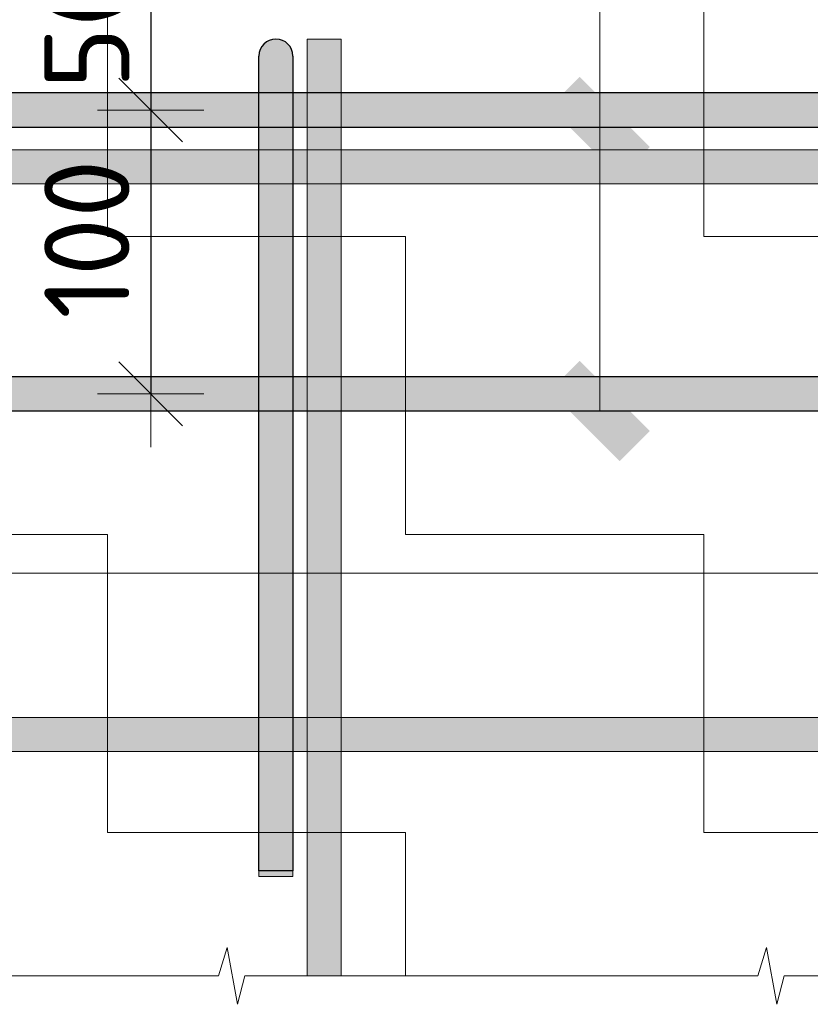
# Model space of a CAD drawing. Header units: metres. Extents: x -38 to 102, y -15 to 21.
# Tile 201 of 229: x 74.204 to 74.483, y 8.025 to 8.371. Entities that reach past the tile are written whole.
import ezdxf

# ---------------------------------------------------------------- set-up
doc = ezdxf.new("R2010")
doc.units = ezdxf.units.M
doc.header["$PDMODE"] = 65
for name, color, linetype, lineweight in [('XR$3$Размерная линия_ общее', 7, 'Continuous', 13), ('XR$4$Размерная линия_ общее', 7, 'Continuous', 13), ('XR$5$Текст_ примечание', 7, 'Continuous', 13), ('XR$6$Размерная линия_ общее', 7, 'Continuous', 13)]:
    doc.layers.add(name, color=color, linetype=linetype, lineweight=lineweight)
doc.styles.add('ISOCPEUR', font='txt')
doc.dimstyles.new('DIMSTYLE_17', dxfattribs={"dimtxt": 0.03, "dimasz": 0.0375, "dimexe": 0, "dimexo": 1e-06, "dimgap": 0.015, "dimtad": 2, "dimdec": 0, "dimlfac": 1000, "dimrnd": 1, "dimzin": 12, "dimdsep": 46, "dimtxsty": 'ISOCPEUR', "dimblk1": 'ALL_ML_STRICH', "dimblk2": 'ALL_ML_STRICH', "dimsah": 1, "dimcen": 0, "dimse1": 1, "dimse2": 1, "dimclrd": 7, "dimclre": 256, "dimclrt": 7, "dimadec": 0, "dimazin": 0, "dimtfac": 1, "dimtdec": 0, "dimtix": 1, "dimtmove": 2, "dimatfit": 3, "dimfxl": 0, "dimtvp": 1.2, "dimtzin": 0, "dimlwd": 0, "dimlwe": -3, "dimarcsym": 0})
doc.dimstyles.new('DIMSTYLE_18', dxfattribs={"dimtxt": 0.03, "dimasz": 0.0375, "dimexe": 0, "dimexo": 1e-06, "dimgap": 0.015, "dimtad": 2, "dimdec": 0, "dimlfac": 1000, "dimrnd": 1, "dimzin": 12, "dimdsep": 46, "dimtxsty": 'ISOCPEUR', "dimblk1": 'ALL_ML_STRICH', "dimblk2": 'ALL_ML_STRICH', "dimsah": 1, "dimcen": 0, "dimse1": 1, "dimse2": 1, "dimclrd": 7, "dimclre": 256, "dimclrt": 7, "dimadec": 0, "dimazin": 0, "dimtfac": 1, "dimtdec": 0, "dimtix": 1, "dimtmove": 2, "dimatfit": 3, "dimfxl": 0, "dimtzin": 0, "dimlwd": 0, "dimlwe": -3, "dimarcsym": 0})
doc.dimstyles.new('DIMSTYLE_19', dxfattribs={"dimtxt": 0.03, "dimasz": 0.0375, "dimexe": 0, "dimexo": 1e-06, "dimgap": 0.015, "dimtad": 2, "dimdec": 0, "dimlfac": 1000, "dimrnd": 1, "dimzin": 12, "dimdsep": 46, "dimtxsty": 'ISOCPEUR', "dimblk1": 'ALL_ML_STRICH', "dimblk2": 'ALL_ML_STRICH', "dimsah": 1, "dimcen": 0, "dimse1": 1, "dimse2": 1, "dimclrd": 7, "dimclre": 256, "dimclrt": 7, "dimadec": 0, "dimazin": 0, "dimtfac": 1, "dimtdec": 0, "dimtix": 1, "dimtmove": 2, "dimatfit": 3, "dimfxl": 0, "dimtvp": 1.2, "dimtzin": 0, "dimlwd": 0, "dimlwe": -3, "dimarcsym": 0})
doc.dimstyles.new('DIMSTYLE_20', dxfattribs={"dimtxt": 0.03, "dimasz": 0.0375, "dimexe": 0, "dimexo": 1e-06, "dimgap": 0.015, "dimtad": 2, "dimdec": 0, "dimlfac": 1000, "dimrnd": 1, "dimzin": 12, "dimdsep": 46, "dimtxsty": 'ISOCPEUR', "dimblk1": 'ALL_ML_STRICH', "dimblk2": 'ALL_ML_STRICH', "dimsah": 1, "dimcen": 0, "dimse1": 1, "dimse2": 1, "dimclrd": 7, "dimclre": 256, "dimclrt": 7, "dimadec": 0, "dimazin": 0, "dimtfac": 1, "dimtdec": 0, "dimtix": 1, "dimtmove": 2, "dimatfit": 3, "dimfxl": 0, "dimtzin": 0, "dimlwd": 0, "dimlwe": -3, "dimarcsym": 0})
pattern_1 = [(0, (0.21, 0.21), (0.105, 0.105), [0.105, -0.105]), (90, (0.21, 0.21), (-0.105, 0.105), [0.105, -0.105])]

# ---------------------------------------------------------------- blocks, each defined once
blk = doc.blocks.new('ЭЛЕМЕНТ_УЗОРА_6')
at = {"color": 7, "linetype": 'Continuous', "lineweight": 13, "transparency": 33554687}
for points in [[(74.37638, 8.0346), (74.28347, 8.0346), (74.28081, 8.0246), (74.2772, 8.0446), (74.27416, 8.0346), (74.18638, 8.0346)], [(74.56638, 8.0346), (74.47347, 8.0346), (74.47081, 8.0246), (74.4672, 8.0446), (74.46416, 8.0346), (74.37638, 8.0346)]]:
    blk.add_lwpolyline(points, dxfattribs=at)
blk = doc.blocks.new('СЛОЖНЫЙ_ОБЪЕКТ_14')
at = {"linetype": 'Continuous', "lineweight": 13, "transparency": 33554687}
blk.add_hatch(color=7, dxfattribs=at).paths.add_polyline_path([(73.80638, 8.3256), (74.75638, 8.3256), (74.75638, 8.3136), (73.80638, 8.3136)], flags=16)
at = {"color": 7, "linetype": 'Continuous', "lineweight": 13, "transparency": 33554687}
blk.add_lwpolyline([(73.80638, 8.3256), (74.75638, 8.3256), (74.75638, 8.3136), (73.80638, 8.3136), (73.80638, 8.3256)], close=True, dxfattribs=at)
blk = doc.blocks.new('СЛОЖНЫЙ_ОБЪЕКТ_15')
at = {"linetype": 'Continuous', "lineweight": 13, "transparency": 33554687}
blk.add_hatch(color=7, dxfattribs=at).paths.add_polyline_path([(73.80638, 8.1256), (74.75638, 8.1256), (74.75638, 8.1136), (73.80638, 8.1136)], flags=16)
at = {"color": 7, "linetype": 'Continuous', "lineweight": 13, "transparency": 33554687}
blk.add_lwpolyline([(73.80638, 8.1256), (74.75638, 8.1256), (74.75638, 8.1136), (73.80638, 8.1136), (73.80638, 8.1256)], close=True, dxfattribs=at)
blk = doc.blocks.new('СЛОЖНЫЙ_ОБЪЕКТ_16')
at = {"linetype": 'Continuous', "lineweight": 25, "transparency": 33554687}
blk.add_hatch(color=8, dxfattribs=at).paths.add_polyline_path([(73.85638, 8.3336), (74.75638, 8.3336), (74.75638, 8.3456), (73.85638, 8.3456)])
at = {"color": 7, "linetype": 'Continuous', "lineweight": 25, "transparency": 33554687}
blk.add_line((73.85638, 8.3336), (74.75638, 8.3336), dxfattribs=at)
blk.add_lwpolyline([(74.75638, 8.3456), (73.85638, 8.3456), (73.85638, 8.3336)], dxfattribs=at)
blk = doc.blocks.new('СЛОЖНЫЙ_ОБЪЕКТ_20')
at = {"linetype": 'Continuous', "lineweight": 13, "true_color": 0xc5c5c5, "transparency": 33554687}
for points in [[(74.2889, 8.36104), (74.28953, 8.36213), (74.29036, 8.36306), (74.29138, 8.3638), (74.29253, 8.36431), (74.29375, 8.36457), (74.29501, 8.36457), (74.29623, 8.36431), (74.29738, 8.3638), (74.29839, 8.36306), (74.29923, 8.36213), (74.29986, 8.36104), (74.30025, 8.35985), (74.30038, 8.3586), (74.30038, 8.0716), (74.28838, 8.0716), (74.28838, 8.3586), (74.28851, 8.35985)], [(74.28838, 8.0716), (74.30038, 8.0716), (74.30038, 8.0696), (74.28838, 8.0696)]]:
    blk.add_hatch(color=9, dxfattribs=at).paths.add_polyline_path(points, flags=16)
at = {"color": 7, "linetype": 'Continuous', "lineweight": 25, "transparency": 33554687}
blk.add_lwpolyline([(74.30038, 8.3586), (74.30038, 8.0716), (74.28838, 8.0716), (74.28838, 8.3586)], dxfattribs=at)
at = {"color": 7, "linetype": 'Continuous', "lineweight": 13, "transparency": 33554687}
blk.add_lwpolyline([(74.28838, 8.0716), (74.30038, 8.0716), (74.30038, 8.0696), (74.28838, 8.0696), (74.28838, 8.0716)], close=True, dxfattribs=at)
at = {"color": 7, "linetype": 'Continuous', "lineweight": 25, "transparency": 33554687}
blk.add_arc((74.29438, 8.3586), 0.006, 0, 180, dxfattribs=at)
blk = doc.blocks.new('СЛОЖНЫЙ_ОБЪЕКТ_22')
at = {"linetype": 'Continuous', "lineweight": 13, "transparency": 33554687}
blk.add_hatch(color=7, dxfattribs=at).paths.add_polyline_path([(74.31738, 8.0346), (74.31738, 8.3646), (74.30538, 8.3646), (74.30538, 8.0346)])
at = {"color": 7, "linetype": 'Continuous', "lineweight": 13, "transparency": 33554687}
blk.add_lwpolyline([(74.31738, 8.0346), (74.31738, 8.3646), (74.30538, 8.3646), (74.30538, 8.0346), (74.31738, 8.0346)], close=True, dxfattribs=at)
blk = doc.blocks.new('СЛОЖНЫЙ_ОБЪЕКТ_27')
at = {"linetype": 'Continuous', "lineweight": 25, "transparency": 33554687}
blk.add_hatch(color=8, dxfattribs=at).paths.add_polyline_path([(73.85638, 8.2336), (74.75638, 8.2336), (74.75638, 8.2456), (73.85638, 8.2456)])
at = {"color": 7, "linetype": 'Continuous', "lineweight": 25, "transparency": 33554687}
blk.add_line((73.85638, 8.2336), (74.75638, 8.2336), dxfattribs=at)
blk.add_lwpolyline([(74.75638, 8.2456), (73.85638, 8.2456), (73.85638, 8.2336)], dxfattribs=at)
blk = doc.blocks.new('ALL_ML_STRICH')
at = {"color": 0, "linetype": 'ByBlock', "lineweight": -2}
for p, q in [((0, -0.5), (0, 0.5)), ((-0.3, -0.3), (0.3, 0.3)), ((-1, 0), (0.5, 0))]:
    blk.add_line(p, q, dxfattribs=at)
blk = doc.blocks.new('*D131')
at = {"layer": 'DEFPOINTS', "color": 7, "linetype": 'Continuous', "lineweight": 13, "transparency": 33554687}
for p in [(74.22364, 8.3896), (74.25028, 8.3896), (74.22137, 8.3396)]:
    blk.add_point(p, dxfattribs=at)
at = {"layer": 'XR$3$Размерная линия_ общее', "color": 7, "linetype": 'Continuous', "lineweight": -2, "transparency": 33554687}
blk.add_line((74.25028, 8.3896), (74.25028, 8.3396), dxfattribs=at)
at = {"layer": 'XR$3$Размерная линия_ общее', "color": 7, "linetype": 'Continuous', "lineweight": 13, "transparency": 33554687, "xscale": 0.0375, "yscale": 0.0375, "zscale": 0.0375}
for p, rotation in [((74.25028, 8.3896), 90), ((74.25028, 8.3396), 270)]:
    blk.add_blockref('ALL_ML_STRICH', p, dxfattribs=dict(at, rotation=rotation))
at = {"layer": 'XR$3$Размерная линия_ общее', "color": 7, "linetype": 'Continuous', "lineweight": 13, "transparency": 33554687, "insert": (74.22778, 8.36822), "char_height": 0.03, "width": 0.06, "attachment_point": 5, "rotation": 90, "style": 'ISOCPEUR'}
blk.add_mtext('\\A1;{50}', dxfattribs=at)
blk = doc.blocks.new('*D132')
at = {"layer": 'DEFPOINTS', "color": 7, "linetype": 'Continuous', "lineweight": 13, "transparency": 33554687}
for p in [(74.22137, 8.3396), (74.25028, 8.3396), (74.22364, 8.2396)]:
    blk.add_point(p, dxfattribs=at)
at = {"layer": 'XR$3$Размерная линия_ общее', "color": 7, "linetype": 'Continuous', "lineweight": -2, "transparency": 33554687}
blk.add_line((74.25028, 8.3396), (74.25028, 8.2396), dxfattribs=at)
at = {"layer": 'XR$3$Размерная линия_ общее', "color": 7, "linetype": 'Continuous', "lineweight": 13, "transparency": 33554687, "xscale": 0.0375, "yscale": 0.0375, "zscale": 0.0375}
for p, rotation in [((74.25028, 8.3396), 90), ((74.25028, 8.2396), 270)]:
    blk.add_blockref('ALL_ML_STRICH', p, dxfattribs=dict(at, rotation=rotation))
at = {"layer": 'XR$3$Размерная линия_ общее', "color": 7, "linetype": 'Continuous', "lineweight": 13, "transparency": 33554687, "insert": (74.22778, 8.2941), "char_height": 0.03, "width": 0.09, "attachment_point": 5, "rotation": 90, "style": 'ISOCPEUR'}
blk.add_mtext('\\A1;{100}', dxfattribs=at)
blk = doc.blocks.new('ЭЛЕМЕНТ_УЗОРА_13')
at = {"color": 7, "linetype": 'Continuous', "lineweight": 13, "transparency": 33554687}
for points in [[(74.37638, 8.0346), (74.28347, 8.0346), (74.28081, 8.0246), (74.2772, 8.0446), (74.27416, 8.0346), (74.18638, 8.0346)], [(74.56638, 8.0346), (74.47347, 8.0346), (74.47081, 8.0246), (74.4672, 8.0446), (74.46416, 8.0346), (74.37638, 8.0346)]]:
    blk.add_lwpolyline(points, dxfattribs=at)
blk = doc.blocks.new('СЛОЖНЫЙ_ОБЪЕКТ_42')
at = {"linetype": 'Continuous', "lineweight": 13, "transparency": 33554687}
blk.add_hatch(color=7, dxfattribs=at).paths.add_polyline_path([(73.80638, 8.3256), (74.75638, 8.3256), (74.75638, 8.3136), (73.80638, 8.3136)], flags=16)
at = {"color": 7, "linetype": 'Continuous', "lineweight": 13, "transparency": 33554687}
blk.add_lwpolyline([(73.80638, 8.3256), (74.75638, 8.3256), (74.75638, 8.3136), (73.80638, 8.3136), (73.80638, 8.3256)], close=True, dxfattribs=at)
blk = doc.blocks.new('СЛОЖНЫЙ_ОБЪЕКТ_43')
at = {"linetype": 'Continuous', "lineweight": 13, "transparency": 33554687}
blk.add_hatch(color=7, dxfattribs=at).paths.add_polyline_path([(73.80638, 8.1256), (74.75638, 8.1256), (74.75638, 8.1136), (73.80638, 8.1136)], flags=16)
at = {"color": 7, "linetype": 'Continuous', "lineweight": 13, "transparency": 33554687}
blk.add_lwpolyline([(73.80638, 8.1256), (74.75638, 8.1256), (74.75638, 8.1136), (73.80638, 8.1136), (73.80638, 8.1256)], close=True, dxfattribs=at)
blk = doc.blocks.new('СЛОЖНЫЙ_ОБЪЕКТ_44')
at = {"linetype": 'Continuous', "lineweight": 25, "transparency": 33554687}
blk.add_hatch(color=8, dxfattribs=at).paths.add_polyline_path([(73.85638, 8.3336), (74.75638, 8.3336), (74.75638, 8.3456), (73.85638, 8.3456)])
at = {"color": 7, "linetype": 'Continuous', "lineweight": 25, "transparency": 33554687}
blk.add_line((73.85638, 8.3336), (74.75638, 8.3336), dxfattribs=at)
blk.add_lwpolyline([(74.75638, 8.3456), (73.85638, 8.3456), (73.85638, 8.3336)], dxfattribs=at)
blk = doc.blocks.new('СЛОЖНЫЙ_ОБЪЕКТ_48')
at = {"linetype": 'Continuous', "lineweight": 13, "true_color": 0xc5c5c5, "transparency": 33554687}
for points in [[(74.2889, 8.36104), (74.28953, 8.36213), (74.29036, 8.36306), (74.29138, 8.3638), (74.29253, 8.36431), (74.29375, 8.36457), (74.29501, 8.36457), (74.29623, 8.36431), (74.29738, 8.3638), (74.29839, 8.36306), (74.29923, 8.36213), (74.29986, 8.36104), (74.30025, 8.35985), (74.30038, 8.3586), (74.30038, 8.0716), (74.28838, 8.0716), (74.28838, 8.3586), (74.28851, 8.35985)], [(74.28838, 8.0716), (74.30038, 8.0716), (74.30038, 8.0696), (74.28838, 8.0696)]]:
    blk.add_hatch(color=9, dxfattribs=at).paths.add_polyline_path(points, flags=16)
at = {"color": 7, "linetype": 'Continuous', "lineweight": 25, "transparency": 33554687}
blk.add_lwpolyline([(74.30038, 8.3586), (74.30038, 8.0716), (74.28838, 8.0716), (74.28838, 8.3586)], dxfattribs=at)
at = {"color": 7, "linetype": 'Continuous', "lineweight": 13, "transparency": 33554687}
blk.add_lwpolyline([(74.28838, 8.0716), (74.30038, 8.0716), (74.30038, 8.0696), (74.28838, 8.0696), (74.28838, 8.0716)], close=True, dxfattribs=at)
at = {"color": 7, "linetype": 'Continuous', "lineweight": 25, "transparency": 33554687}
blk.add_arc((74.29438, 8.3586), 0.006, 0, 180, dxfattribs=at)
blk = doc.blocks.new('СЛОЖНЫЙ_ОБЪЕКТ_50')
at = {"linetype": 'Continuous', "lineweight": 13, "transparency": 33554687}
blk.add_hatch(color=7, dxfattribs=at).paths.add_polyline_path([(74.31738, 8.0346), (74.31738, 8.3646), (74.30538, 8.3646), (74.30538, 8.0346)])
at = {"color": 7, "linetype": 'Continuous', "lineweight": 13, "transparency": 33554687}
blk.add_lwpolyline([(74.31738, 8.0346), (74.31738, 8.3646), (74.30538, 8.3646), (74.30538, 8.0346), (74.31738, 8.0346)], close=True, dxfattribs=at)
blk = doc.blocks.new('СЛОЖНЫЙ_ОБЪЕКТ_55')
at = {"linetype": 'Continuous', "lineweight": 25, "transparency": 33554687}
blk.add_hatch(color=8, dxfattribs=at).paths.add_polyline_path([(73.85638, 8.2336), (74.75638, 8.2336), (74.75638, 8.2456), (73.85638, 8.2456)])
at = {"color": 7, "linetype": 'Continuous', "lineweight": 25, "transparency": 33554687}
blk.add_line((73.85638, 8.2336), (74.75638, 8.2336), dxfattribs=at)
blk.add_lwpolyline([(74.75638, 8.2456), (73.85638, 8.2456), (73.85638, 8.2336)], dxfattribs=at)
blk = doc.blocks.new('*D273')
at = {"layer": 'DEFPOINTS', "color": 7, "linetype": 'Continuous', "lineweight": 13, "transparency": 33554687}
for p in [(74.22364, 8.3896), (74.25028, 8.3896), (74.22137, 8.3396)]:
    blk.add_point(p, dxfattribs=at)
at = {"layer": 'XR$4$Размерная линия_ общее', "color": 7, "linetype": 'Continuous', "lineweight": -2, "transparency": 33554687}
blk.add_line((74.25028, 8.3896), (74.25028, 8.3396), dxfattribs=at)
at = {"layer": 'XR$4$Размерная линия_ общее', "color": 7, "linetype": 'Continuous', "lineweight": 13, "transparency": 33554687, "xscale": 0.0375, "yscale": 0.0375, "zscale": 0.0375}
for p, rotation in [((74.25028, 8.3896), 90), ((74.25028, 8.3396), 270)]:
    blk.add_blockref('ALL_ML_STRICH', p, dxfattribs=dict(at, rotation=rotation))
at = {"layer": 'XR$4$Размерная линия_ общее', "color": 7, "linetype": 'Continuous', "lineweight": 13, "transparency": 33554687, "insert": (74.22778, 8.36822), "char_height": 0.03, "width": 0.06, "attachment_point": 5, "rotation": 90, "style": 'ISOCPEUR'}
blk.add_mtext('\\A1;{50}', dxfattribs=at)
blk = doc.blocks.new('*D274')
at = {"layer": 'DEFPOINTS', "color": 7, "linetype": 'Continuous', "lineweight": 13, "transparency": 33554687}
for p in [(74.22137, 8.3396), (74.25028, 8.3396), (74.22364, 8.2396)]:
    blk.add_point(p, dxfattribs=at)
at = {"layer": 'XR$4$Размерная линия_ общее', "color": 7, "linetype": 'Continuous', "lineweight": -2, "transparency": 33554687}
blk.add_line((74.25028, 8.3396), (74.25028, 8.2396), dxfattribs=at)
at = {"layer": 'XR$4$Размерная линия_ общее', "color": 7, "linetype": 'Continuous', "lineweight": 13, "transparency": 33554687, "xscale": 0.0375, "yscale": 0.0375, "zscale": 0.0375}
for p, rotation in [((74.25028, 8.3396), 90), ((74.25028, 8.2396), 270)]:
    blk.add_blockref('ALL_ML_STRICH', p, dxfattribs=dict(at, rotation=rotation))
at = {"layer": 'XR$4$Размерная линия_ общее', "color": 7, "linetype": 'Continuous', "lineweight": 13, "transparency": 33554687, "insert": (74.22778, 8.2941), "char_height": 0.03, "width": 0.09, "attachment_point": 5, "rotation": 90, "style": 'ISOCPEUR'}
blk.add_mtext('\\A1;{100}', dxfattribs=at)
blk = doc.blocks.new('ЭЛЕМЕНТ_УЗОРА_33')
at = {"color": 7, "linetype": 'Continuous', "lineweight": 13, "transparency": 33554687}
for points in [[(74.37638, 8.0346), (74.28347, 8.0346), (74.28081, 8.0246), (74.2772, 8.0446), (74.27416, 8.0346), (74.18638, 8.0346)], [(74.56638, 8.0346), (74.47347, 8.0346), (74.47081, 8.0246), (74.4672, 8.0446), (74.46416, 8.0346), (74.37638, 8.0346)]]:
    blk.add_lwpolyline(points, dxfattribs=at)
blk = doc.blocks.new('СЛОЖНЫЙ_ОБЪЕКТ_95')
at = {"linetype": 'Continuous', "lineweight": 13, "transparency": 33554687}
blk.add_hatch(color=7, dxfattribs=at).paths.add_polyline_path([(73.80638, 8.3256), (74.75638, 8.3256), (74.75638, 8.3136), (73.80638, 8.3136)], flags=16)
at = {"color": 7, "linetype": 'Continuous', "lineweight": 13, "transparency": 33554687}
blk.add_lwpolyline([(73.80638, 8.3256), (74.75638, 8.3256), (74.75638, 8.3136), (73.80638, 8.3136), (73.80638, 8.3256)], close=True, dxfattribs=at)
blk = doc.blocks.new('СЛОЖНЫЙ_ОБЪЕКТ_96')
at = {"linetype": 'Continuous', "lineweight": 13, "transparency": 33554687}
blk.add_hatch(color=7, dxfattribs=at).paths.add_polyline_path([(73.80638, 8.1256), (74.75638, 8.1256), (74.75638, 8.1136), (73.80638, 8.1136)], flags=16)
at = {"color": 7, "linetype": 'Continuous', "lineweight": 13, "transparency": 33554687}
blk.add_lwpolyline([(73.80638, 8.1256), (74.75638, 8.1256), (74.75638, 8.1136), (73.80638, 8.1136), (73.80638, 8.1256)], close=True, dxfattribs=at)
blk = doc.blocks.new('СЛОЖНЫЙ_ОБЪЕКТ_97')
at = {"linetype": 'Continuous', "lineweight": 25, "transparency": 33554687}
blk.add_hatch(color=8, dxfattribs=at).paths.add_polyline_path([(73.85638, 8.3336), (74.75638, 8.3336), (74.75638, 8.3456), (73.85638, 8.3456)])
at = {"color": 7, "linetype": 'Continuous', "lineweight": 25, "transparency": 33554687}
blk.add_line((73.85638, 8.3336), (74.75638, 8.3336), dxfattribs=at)
blk.add_lwpolyline([(74.75638, 8.3456), (73.85638, 8.3456), (73.85638, 8.3336)], dxfattribs=at)
blk = doc.blocks.new('СЛОЖНЫЙ_ОБЪЕКТ_101')
at = {"linetype": 'Continuous', "lineweight": 13, "true_color": 0xc5c5c5, "transparency": 33554687}
for points in [[(74.2889, 8.36104), (74.28953, 8.36213), (74.29036, 8.36306), (74.29138, 8.3638), (74.29253, 8.36431), (74.29375, 8.36457), (74.29501, 8.36457), (74.29623, 8.36431), (74.29738, 8.3638), (74.29839, 8.36306), (74.29923, 8.36213), (74.29986, 8.36104), (74.30025, 8.35985), (74.30038, 8.3586), (74.30038, 8.0716), (74.28838, 8.0716), (74.28838, 8.3586), (74.28851, 8.35985)], [(74.28838, 8.0716), (74.30038, 8.0716), (74.30038, 8.0696), (74.28838, 8.0696)]]:
    blk.add_hatch(color=9, dxfattribs=at).paths.add_polyline_path(points, flags=16)
at = {"color": 7, "linetype": 'Continuous', "lineweight": 25, "transparency": 33554687}
blk.add_lwpolyline([(74.30038, 8.3586), (74.30038, 8.0716), (74.28838, 8.0716), (74.28838, 8.3586)], dxfattribs=at)
at = {"color": 7, "linetype": 'Continuous', "lineweight": 13, "transparency": 33554687}
blk.add_lwpolyline([(74.28838, 8.0716), (74.30038, 8.0716), (74.30038, 8.0696), (74.28838, 8.0696), (74.28838, 8.0716)], close=True, dxfattribs=at)
at = {"color": 7, "linetype": 'Continuous', "lineweight": 25, "transparency": 33554687}
blk.add_arc((74.29438, 8.3586), 0.006, 0, 180, dxfattribs=at)
blk = doc.blocks.new('СЛОЖНЫЙ_ОБЪЕКТ_103')
at = {"linetype": 'Continuous', "lineweight": 13, "transparency": 33554687}
blk.add_hatch(color=7, dxfattribs=at).paths.add_polyline_path([(74.31738, 8.0346), (74.31738, 8.3646), (74.30538, 8.3646), (74.30538, 8.0346)])
at = {"color": 7, "linetype": 'Continuous', "lineweight": 13, "transparency": 33554687}
blk.add_lwpolyline([(74.31738, 8.0346), (74.31738, 8.3646), (74.30538, 8.3646), (74.30538, 8.0346), (74.31738, 8.0346)], close=True, dxfattribs=at)
blk = doc.blocks.new('СЛОЖНЫЙ_ОБЪЕКТ_108')
at = {"linetype": 'Continuous', "lineweight": 25, "transparency": 33554687}
blk.add_hatch(color=8, dxfattribs=at).paths.add_polyline_path([(73.85638, 8.2336), (74.75638, 8.2336), (74.75638, 8.2456), (73.85638, 8.2456)])
at = {"color": 7, "linetype": 'Continuous', "lineweight": 25, "transparency": 33554687}
blk.add_line((73.85638, 8.2336), (74.75638, 8.2336), dxfattribs=at)
blk.add_lwpolyline([(74.75638, 8.2456), (73.85638, 8.2456), (73.85638, 8.2336)], dxfattribs=at)
blk = doc.blocks.new('*D678')
at = {"layer": 'DEFPOINTS', "color": 7, "linetype": 'Continuous', "lineweight": 13, "transparency": 33554687}
for p in [(74.22364, 8.3896), (74.25028, 8.3896), (74.22137, 8.3396)]:
    blk.add_point(p, dxfattribs=at)
at = {"layer": 'XR$6$Размерная линия_ общее', "color": 7, "linetype": 'Continuous', "lineweight": -2, "transparency": 33554687}
blk.add_line((74.25028, 8.3896), (74.25028, 8.3396), dxfattribs=at)
at = {"layer": 'XR$6$Размерная линия_ общее', "color": 7, "linetype": 'Continuous', "lineweight": 13, "transparency": 33554687, "xscale": 0.0375, "yscale": 0.0375, "zscale": 0.0375}
for p, rotation in [((74.25028, 8.3896), 90), ((74.25028, 8.3396), 270)]:
    blk.add_blockref('ALL_ML_STRICH', p, dxfattribs=dict(at, rotation=rotation))
at = {"layer": 'XR$6$Размерная линия_ общее', "color": 7, "linetype": 'Continuous', "lineweight": 13, "transparency": 33554687, "insert": (74.22778, 8.36822), "char_height": 0.03, "width": 0.06, "attachment_point": 5, "rotation": 90, "style": 'ISOCPEUR'}
blk.add_mtext('\\A1;{50}', dxfattribs=at)
blk = doc.blocks.new('*D679')
at = {"layer": 'DEFPOINTS', "color": 7, "linetype": 'Continuous', "lineweight": 13, "transparency": 33554687}
for p in [(74.22137, 8.3396), (74.25028, 8.3396), (74.22364, 8.2396)]:
    blk.add_point(p, dxfattribs=at)
at = {"layer": 'XR$6$Размерная линия_ общее', "color": 7, "linetype": 'Continuous', "lineweight": -2, "transparency": 33554687}
blk.add_line((74.25028, 8.3396), (74.25028, 8.2396), dxfattribs=at)
at = {"layer": 'XR$6$Размерная линия_ общее', "color": 7, "linetype": 'Continuous', "lineweight": 13, "transparency": 33554687, "xscale": 0.0375, "yscale": 0.0375, "zscale": 0.0375}
for p, rotation in [((74.25028, 8.3396), 90), ((74.25028, 8.2396), 270)]:
    blk.add_blockref('ALL_ML_STRICH', p, dxfattribs=dict(at, rotation=rotation))
at = {"layer": 'XR$6$Размерная линия_ общее', "color": 7, "linetype": 'Continuous', "lineweight": 13, "transparency": 33554687, "insert": (74.22778, 8.2941), "char_height": 0.03, "width": 0.09, "attachment_point": 5, "rotation": 90, "style": 'ISOCPEUR'}
blk.add_mtext('\\A1;{100}', dxfattribs=at)

msp = doc.modelspace()

# ---------------------------------------------------------------- hatches: boundary and pattern name
at = {"linetype": 'Continuous', "lineweight": 13, "transparency": 33554687}
h = msp.add_hatch(dxfattribs=at)
h.set_pattern_fill('____', scale=0.105, style=0, pattern_type=2)
h.set_pattern_definition(pattern_1)
h.paths.add_polyline_path([(73.80638, 8.6946), (73.80638, 8.0346), (74.75638, 8.0346), (74.75638, 8.3896), (74.18138, 8.3896), (74.18138, 8.6946)], flags=0)
h = msp.add_hatch(dxfattribs=at)
h.set_pattern_fill('____', scale=0.105, style=0, pattern_type=2)
h.set_pattern_definition(pattern_1)
h.paths.add_polyline_path([(73.80638, 8.6946), (73.80638, 8.0346), (74.75638, 8.0346), (74.75638, 8.3896), (74.18138, 8.3896), (74.18138, 8.6946)], flags=0)
h = msp.add_hatch(dxfattribs=at)
h.set_pattern_fill('____', scale=0.105, style=0, pattern_type=2)
h.set_pattern_definition(pattern_1)
h.paths.add_polyline_path([(73.80638, 8.6946), (73.80638, 8.0346), (74.75638, 8.0346), (74.75638, 8.3896), (74.18138, 8.3896), (74.18138, 8.6946)], flags=0)
at = {"linetype": 'Continuous', "lineweight": 25, "true_color": 0x000000, "transparency": 33554687}
for points in [[(74.40138, 8.35128), (74.39077, 8.34067), (74.41552, 8.31592), (74.42612, 8.32653)], [(74.40138, 8.35128), (74.39077, 8.34067), (74.41552, 8.31592), (74.42612, 8.32653)], [(74.40138, 8.35128), (74.39077, 8.34067), (74.41552, 8.31592), (74.42612, 8.32653)], [(74.40138, 8.25128), (74.39077, 8.24067), (74.41552, 8.21592), (74.42612, 8.22653)], [(74.40138, 8.25128), (74.39077, 8.24067), (74.41552, 8.21592), (74.42612, 8.22653)], [(74.40138, 8.25128), (74.39077, 8.24067), (74.41552, 8.21592), (74.42612, 8.22653)]]:
    msp.add_hatch(color=18, dxfattribs=at).paths.add_polyline_path(points)

# ---------------------------------------------------------------- linework, layer by layer
at = {"color": 7, "linetype": 'Continuous', "lineweight": 13, "transparency": 33554687}
msp.add_line((74.40845, 8.2336), (74.40845, 8.60357), dxfattribs=at)
msp.add_line((74.40845, 8.2336), (74.40845, 8.60357), dxfattribs=at)
msp.add_line((74.40845, 8.2336), (74.40845, 8.60357), dxfattribs=at)
at = {"layer": 'XR$5$Текст_ примечание', "color": 7, "linetype": 'Continuous', "lineweight": 13, "transparency": 33554687}
msp.add_line((88.97573, 8.17641), (70.47573, 8.17641), dxfattribs=at)

# ---------------------------------------------------------------- block references
at = {"color": 7, "linetype": 'Continuous', "lineweight": 13, "transparency": 33554687}
for name in ['ЭЛЕМЕНТ_УЗОРА_6', 'ЭЛЕМЕНТ_УЗОРА_13', 'ЭЛЕМЕНТ_УЗОРА_33', 'СЛОЖНЫЙ_ОБЪЕКТ_20', 'СЛОЖНЫЙ_ОБЪЕКТ_48', 'СЛОЖНЫЙ_ОБЪЕКТ_101', 'СЛОЖНЫЙ_ОБЪЕКТ_22', 'СЛОЖНЫЙ_ОБЪЕКТ_50', 'СЛОЖНЫЙ_ОБЪЕКТ_103', 'СЛОЖНЫЙ_ОБЪЕКТ_14', 'СЛОЖНЫЙ_ОБЪЕКТ_42', 'СЛОЖНЫЙ_ОБЪЕКТ_95', 'СЛОЖНЫЙ_ОБЪЕКТ_15', 'СЛОЖНЫЙ_ОБЪЕКТ_43', 'СЛОЖНЫЙ_ОБЪЕКТ_96']:
    msp.add_blockref(name, (0, 0), dxfattribs=at)
at = {"color": 7, "linetype": 'Continuous', "lineweight": 25, "transparency": 33554687}
for name in ['СЛОЖНЫЙ_ОБЪЕКТ_16', 'СЛОЖНЫЙ_ОБЪЕКТ_44', 'СЛОЖНЫЙ_ОБЪЕКТ_97', 'СЛОЖНЫЙ_ОБЪЕКТ_27', 'СЛОЖНЫЙ_ОБЪЕКТ_55', 'СЛОЖНЫЙ_ОБЪЕКТ_108']:
    msp.add_blockref(name, (0, 0), dxfattribs=at)

# ---------------------------------------------------------------- dimensions: what is measured, and where the dimension line sits
at = {"layer": 'XR$3$Размерная линия_ общее', "color": 7, "linetype": 'Continuous', "lineweight": 13, "transparency": 33554687}
for base, p1, p2, dimstyle, picture, middle in [((74.25028, 8.3396), (74.22364, 8.3896), (74.22137, 8.3396), 'DIMSTYLE_17', '*D131', (74.22778, 8.36822)), ((74.25028, 8.2396), (74.22137, 8.3396), (74.22364, 8.2396), 'DIMSTYLE_18', '*D132', (74.22778, 8.2941))]:
    dim = msp.add_linear_dim(base=base, p1=p1, p2=p2, angle=270, dimstyle=dimstyle, override={"dimpost": '<>', "dimclrd": 7, "dimclre": 253, "dimclrt": 7, "dimlwd": 0, "dimlwe": 65533}, dxfattribs=at)
    dim.commit()
    dim.dimension.update_dxf_attribs({"geometry": picture, "text_midpoint": middle, "dimtype": 160})
at = {"layer": 'XR$4$Размерная линия_ общее', "color": 7, "linetype": 'Continuous', "lineweight": 13, "transparency": 33554687}
for base, p1, p2, dimstyle, picture, middle in [((74.25028, 8.3396), (74.22364, 8.3896), (74.22137, 8.3396), 'DIMSTYLE_19', '*D273', (74.22778, 8.36822)), ((74.25028, 8.2396), (74.22137, 8.3396), (74.22364, 8.2396), 'DIMSTYLE_20', '*D274', (74.22778, 8.2941))]:
    dim = msp.add_linear_dim(base=base, p1=p1, p2=p2, angle=270, dimstyle=dimstyle, override={"dimpost": '<>', "dimclrd": 7, "dimclre": 253, "dimclrt": 7, "dimlwd": 0, "dimlwe": 65533}, dxfattribs=at)
    dim.commit()
    dim.dimension.update_dxf_attribs({"geometry": picture, "text_midpoint": middle, "dimtype": 160})
at = {"layer": 'XR$6$Размерная линия_ общее', "color": 7, "linetype": 'Continuous', "lineweight": 13, "transparency": 33554687}
for base, p1, p2, dimstyle, picture, middle in [((74.25028, 8.3396), (74.22364, 8.3896), (74.22137, 8.3396), 'DIMSTYLE_19', '*D678', (74.22778, 8.36822)), ((74.25028, 8.2396), (74.22137, 8.3396), (74.22364, 8.2396), 'DIMSTYLE_20', '*D679', (74.22778, 8.2941))]:
    dim = msp.add_linear_dim(base=base, p1=p1, p2=p2, angle=270, dimstyle=dimstyle, override={"dimpost": '<>', "dimclrd": 7, "dimclre": 253, "dimclrt": 7, "dimlwd": 0, "dimlwe": 65533}, dxfattribs=at)
    dim.commit()
    dim.dimension.update_dxf_attribs({"geometry": picture, "text_midpoint": middle, "dimtype": 160})

doc.saveas('drawing.dxf')
